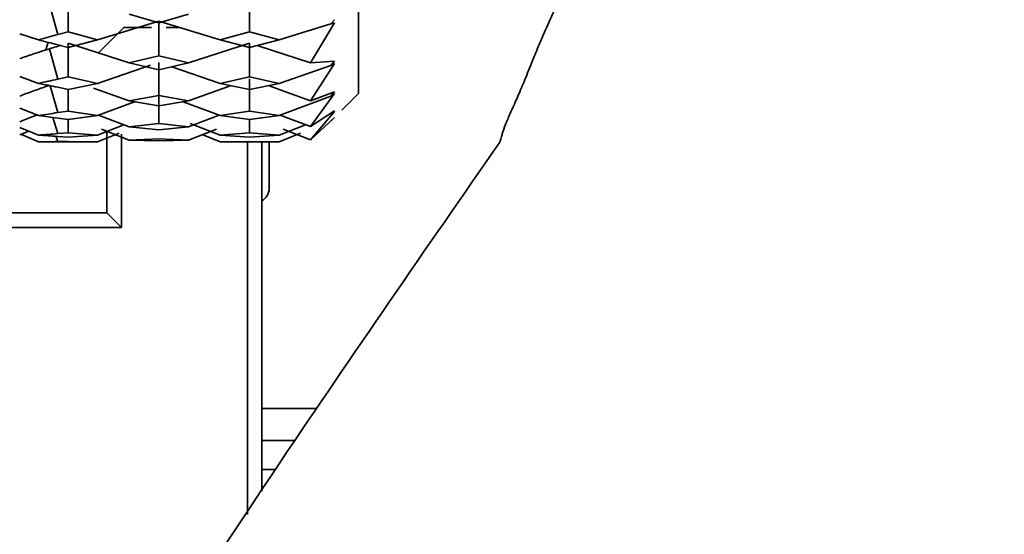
# Model space of a CAD drawing. Header units: millimetres. Extents: x -7686 to -856, y -458 to 6140.
# Tile 31 of 102: x -5994 to -5974, y 3473 to 3484. Entities that reach past the tile are written whole.
import ezdxf

# ---------------------------------------------------------------- set-up
doc = ezdxf.new("R2010")
doc.units = ezdxf.units.MM
doc.header["$LTSCALE"] = 5
doc.header["$PDSIZE"] = -1
doc.dimstyles.new('本体 安装', dxfattribs={"dimtxt": 24, "dimasz": 12, "dimexe": 7, "dimexo": 0.625, "dimtad": 1, "dimtoh": 1, "dimtxsty": 'Standard', "dimcen": 2.5, "dimclrd": 1, "dimclre": 1, "dimclrt": 4, "dimadec": 0, "dimazin": 0, "dimtfac": 1, "dimtmove": 0, "dimatfit": 3, "dimfxl": 1, "dimarcsym": 0})

# ---------------------------------------------------------------- blocks, each defined once
blk = doc.blocks.new('*D78')
at = {"color": 1, "linetype": 'ByBlock', "lineweight": -2, "transparency": 16777216}
for p, q in [((-5843.335, 3598.258), (-6087.363, 3598.258)), ((-6080.363, 3586.258), (-6080.363, 3220.258)), ((-5831.336, 3208.258), (-6087.363, 3208.258))]:
    blk.add_line(p, q, dxfattribs=at)
at = {"color": 1, "linetype": 'ByBlock', "transparency": 16777216}
for points in [[(-6082.363, 3586.258), (-6078.363, 3586.258), (-6080.363, 3598.258)], [(-6082.363, 3220.258), (-6078.363, 3220.258), (-6080.363, 3208.258)]]:
    blk.add_solid(points, dxfattribs=at)
at = {"layer": 'Defpoints', "color": 0, "linetype": 'ByBlock', "transparency": 16777216}
for p in [(-5842.71, 3598.258), (-6080.363, 3208.258), (-5830.711, 3208.258)]:
    blk.add_point(p, dxfattribs=at)
at = {"color": 4, "linetype": 'ByBlock', "transparency": 16777216, "insert": (-6092.988, 3427.581), "char_height": 24, "attachment_point": 5, "rotation": 90}
blk.add_mtext('390', dxfattribs=at)

msp = doc.modelspace()

# ---------------------------------------------------------------- linework, layer by layer
at = {"linetype": 'Continuous', "lineweight": 35}
for p, q in [((-5993.495, 3483.586), (-5993.495, 3484.303)), ((-5989.745, 3484.303), (-5989.745, 3483.586)), ((-5993.709, 3483.526), (-5993.889, 3484.193)), ((-5991.619, 3483.771), (-5992.23, 3483.949)), ((-5991.619, 3483.771), (-5991.008, 3483.949)), ((-5988.069, 3483.745), (-5987.994, 3483.834)), ((-5992.885, 3483.419), (-5991.619, 3483.802)), ((-5992.867, 3483.147), (-5992.342, 3483.672)), ((-5992.342, 3483.672), (-5991.769, 3483.672)), ((-5991.619, 3483.09), (-5991.619, 3483.802)), ((-5990.354, 3483.419), (-5991.619, 3483.801)), ((-5991.468, 3483.672), (-5991.192, 3483.672)), ((-5988.069, 3483.745), (-5989.134, 3483.418)), ((-5988.49, 3482.944), (-5987.994, 3483.77)), ((-5987.994, 3483.77), (-5988.069, 3483.745)), ((-5994.494, 3483.543), (-5994.104, 3483.419)), ((-5993.709, 3483.526), (-5993.495, 3483.586)), ((-5992.885, 3483.419), (-5993.495, 3483.586)), ((-5993.495, 3483.257), (-5992.885, 3483.419)), ((-5989.745, 3483.586), (-5990.354, 3483.419)), ((-5990.354, 3483.419), (-5989.745, 3483.257)), ((-5989.745, 3483.586), (-5989.134, 3483.419)), ((-5989.134, 3483.419), (-5989.745, 3483.257)), ((-5993.952, 3483.209), (-5993.909, 3483.367)), ((-5993.709, 3482.603), (-5993.881, 3483.231)), ((-5993.709, 3483.313), (-5993.495, 3483.257)), ((-5992.23, 3482.941), (-5993.495, 3483.35)), ((-5993.495, 3482.65), (-5993.495, 3483.35)), ((-5991.008, 3482.941), (-5989.745, 3483.35)), ((-5989.745, 3483.35), (-5989.745, 3482.65)), ((-5988.49, 3482.945), (-5989.57, 3483.294)), ((-5992.23, 3482.941), (-5991.619, 3483.09)), ((-5991.619, 3483.09), (-5991.008, 3482.941)), ((-5992.885, 3482.519), (-5991.794, 3482.892)), ((-5991.619, 3482.797), (-5992.23, 3482.941)), ((-5991.619, 3482.268), (-5991.619, 3482.952)), ((-5991.619, 3482.797), (-5991.008, 3482.941)), ((-5990.354, 3482.519), (-5991.351, 3482.86)), ((-5988.069, 3482.887), (-5989.134, 3482.518)), ((-5987.994, 3482.977), (-5988.49, 3482.945)), ((-5988.49, 3482.16), (-5987.994, 3482.927)), ((-5988.069, 3482.887), (-5987.994, 3482.977)), ((-5987.994, 3482.927), (-5988.069, 3482.887)), ((-5994.494, 3482.659), (-5994.104, 3482.519)), ((-5993.709, 3482.603), (-5993.495, 3482.65)), ((-5992.885, 3482.519), (-5993.495, 3482.65)), ((-5989.745, 3482.65), (-5990.354, 3482.519)), ((-5989.745, 3482.65), (-5989.134, 3482.519)), ((-5989.745, 3482.609), (-5989.745, 3481.947)), ((-5993.952, 3482.453), (-5993.943, 3482.485)), ((-5993.89, 3482.475), (-5993.952, 3482.453)), ((-5993.709, 3481.914), (-5993.868, 3482.47)), ((-5993.709, 3482.437), (-5993.495, 3482.394)), ((-5993.495, 3482.394), (-5992.885, 3482.519)), ((-5993.495, 3481.947), (-5993.495, 3482.394)), ((-5992.23, 3482.156), (-5992.973, 3482.422)), ((-5991.008, 3482.157), (-5990.127, 3482.472)), ((-5990.354, 3482.519), (-5989.745, 3482.394)), ((-5989.134, 3482.519), (-5989.745, 3482.394)), ((-5988.49, 3482.161), (-5989.342, 3482.465)), ((-5992.23, 3482.156), (-5991.619, 3482.268)), ((-5991.619, 3481.689), (-5991.619, 3482.326)), ((-5991.619, 3482.268), (-5991.008, 3482.156)), ((-5988.069, 3482.256), (-5989.134, 3481.855)), ((-5987.994, 3482.343), (-5988.49, 3482.161)), ((-5988.49, 3481.624), (-5987.994, 3482.309)), ((-5988.069, 3482.256), (-5987.994, 3482.343)), ((-5987.994, 3482.309), (-5988.069, 3482.256)), ((-5987.84, 3481.967), (-5987.493, 3482.314)), ((-5994.494, 3482.008), (-5994.104, 3481.856)), ((-5992.885, 3481.856), (-5992.124, 3482.138)), ((-5991.619, 3482.052), (-5992.23, 3482.156)), ((-5991.619, 3482.052), (-5991.008, 3482.156)), ((-5990.354, 3481.856), (-5991.115, 3482.138)), ((-5993.709, 3481.48), (-5993.812, 3481.815)), ((-5993.709, 3481.914), (-5993.495, 3481.947)), ((-5993.709, 3481.801), (-5993.495, 3481.772)), ((-5992.885, 3481.856), (-5993.495, 3481.947)), ((-5993.495, 3481.772), (-5992.885, 3481.856)), ((-5993.495, 3481.498), (-5993.495, 3481.772)), ((-5992.23, 3481.62), (-5992.867, 3481.863)), ((-5991.008, 3481.62), (-5990.373, 3481.863)), ((-5989.745, 3481.947), (-5990.354, 3481.856)), ((-5990.354, 3481.856), (-5989.745, 3481.772)), ((-5989.745, 3481.947), (-5989.134, 3481.856)), ((-5989.134, 3481.856), (-5989.745, 3481.772)), ((-5989.745, 3481.772), (-5989.745, 3481.498)), ((-5988.49, 3481.624), (-5989.115, 3481.863)), ((-5987.994, 3481.951), (-5988.49, 3481.624)), ((-5988.49, 3481.352), (-5987.994, 3481.934)), ((-5988.49, 3481.352), (-5987.994, 3481.813)), ((-5987.994, 3481.813), (-5988.49, 3481.352)), ((-5988.069, 3481.869), (-5987.994, 3481.951)), ((-5987.994, 3481.934), (-5988.069, 3481.869)), ((-5987.994, 3481.813), (-5988.069, 3481.739)), ((-5988.069, 3481.739), (-5987.994, 3481.813)), ((-5994.494, 3481.61), (-5994.104, 3481.45)), ((-5992.341, 3481.662), (-5992.885, 3481.45)), ((-5992.23, 3481.347), (-5992.806, 3481.574)), ((-5992.23, 3481.62), (-5991.619, 3481.69)), ((-5991.619, 3481.557), (-5992.23, 3481.62)), ((-5991.619, 3481.69), (-5991.008, 3481.62)), ((-5991.619, 3481.557), (-5991.008, 3481.62)), ((-5991.008, 3481.348), (-5990.433, 3481.574)), ((-5990.354, 3481.45), (-5990.971, 3481.69)), ((-5988.592, 3481.663), (-5989.134, 3481.449)), ((-5988.49, 3481.352), (-5989.055, 3481.574)), ((-5994.307, 3481.533), (-5994.494, 3481.457)), ((-5994.472, 3481.466), (-5994.104, 3481.313)), ((-5993.709, 3481.315), (-5993.748, 3481.425)), ((-5993.709, 3481.48), (-5993.495, 3481.498)), ((-5993.709, 3481.423), (-5993.495, 3481.409)), ((-5992.885, 3481.45), (-5993.495, 3481.498)), ((-5993.495, 3481.409), (-5992.885, 3481.45)), ((-5992.885, 3481.313), (-5992.44, 3481.489)), ((-5992.692, 3481.529), (-5992.692, 3479.842)), ((-5992.392, 3479.542), (-5992.392, 3481.467)), ((-5992.23, 3481.347), (-5991.619, 3481.373)), ((-5991.619, 3481.373), (-5991.008, 3481.347)), ((-5990.354, 3481.313), (-5990.725, 3481.459)), ((-5989.745, 3481.498), (-5990.354, 3481.45)), ((-5990.354, 3481.45), (-5989.745, 3481.409)), ((-5989.745, 3481.498), (-5989.134, 3481.45)), ((-5989.134, 3481.45), (-5989.745, 3481.409)), ((-5989.134, 3481.313), (-5988.695, 3481.488)), ((-5994.104, 3481.313), (-5992.882, 3481.313)), ((-5993.709, 3481.315), (-5993.495, 3481.317)), ((-5992.885, 3481.313), (-5993.495, 3481.317)), ((-5991.619, 3481.329), (-5992.23, 3481.347)), ((-5992.23, 3481.347), (-5991.619, 3481.329)), ((-5991.619, 3481.329), (-5991.008, 3481.347)), ((-5991.619, 3481.329), (-5991.008, 3481.347)), ((-5990.357, 3481.313), (-5989.132, 3481.313)), ((-5989.745, 3481.317), (-5990.354, 3481.313)), ((-5989.792, 3481.313), (-5989.792, 3473.613)), ((-5989.745, 3481.317), (-5989.134, 3481.313)), ((-5989.492, 3474.092), (-5989.492, 3481.313)), ((-5989.342, 3481.313), (-5989.342, 3480.351)), ((-5992.692, 3479.842), (-6011.992, 3479.842)), ((-5992.692, 3479.842), (-5992.392, 3479.542)), ((-6011.992, 3479.542), (-5992.392, 3479.542)), ((-5988.354, 3475.802), (-5989.492, 3475.802)), ((-5988.809, 3475.139), (-5989.492, 3475.139)), ((-5989.492, 3474.539), (-5989.211, 3474.539))]:
    msp.add_line(p, q, dxfattribs=at)
at = {"color": 4, "linetype": 'ByBlock'}
msp.add_arc((-5842.71, 3598.258), 872.295, 310, 170, dxfattribs=at)
at = {"linetype": 'Continuous', "lineweight": 35}
msp.add_arc((-5989.642, 3480.351), 0.3, 300, 0, dxfattribs=at)
for points, knots in [([(-5966.59, 3522.371), (-5966.653, 3522.189), (-5966.778, 3521.828), (-5966.967, 3521.288), (-5967.19, 3520.659), (-5967.453, 3519.924), (-5967.862, 3518.794), (-5968.395, 3517.354), (-5969.274, 3515.041), (-5970.421, 3512.142), (-5971.827, 3508.759), (-5973.251, 3505.467), (-5974.656, 3502.32), (-5976.041, 3499.298), (-5977.413, 3496.385), (-5978.738, 3493.643), (-5979.805, 3491.487), (-5980.596, 3489.896), (-5981.381, 3488.316), (-5982.26, 3486.533), (-5982.935, 3485.13), (-5983.332, 3484.288), (-5983.553, 3483.809), (-5983.704, 3483.469), (-5983.802, 3483.239), (-5983.866, 3483.076), (-5983.904, 3482.98), (-5983.923, 3482.933)], [0, 0, 0, 0, 0.009617, 0.0191331, 0.0285515, 0.0429042, 0.0580347, 0.0884006, 0.1194342, 0.1817359, 0.245319, 0.3069734, 0.3695455, 0.4307404, 0.4915613, 0.5552752, 0.6151308, 0.6478934, 0.6798696, 0.7468745, 0.8149575, 0.8480479, 0.8815637, 0.9134153, 0.9438877, 0.9725949, 1, 1, 1, 1]), ([(-5994.104, 3483.419), (-5994.038, 3483.437), (-5993.907, 3483.472), (-5993.775, 3483.508), (-5993.709, 3483.526)], [0, 0, 0, 0, 0.4999968, 1, 1, 1, 1]), ([(-5993.709, 3483.313), (-5993.775, 3483.331), (-5993.907, 3483.366), (-5994.038, 3483.401), (-5994.104, 3483.419)], [0, 0, 0, 0, 0.499997, 1, 1, 1, 1]), ([(-5993.952, 3483.209), (-5994.043, 3483.18), (-5994.224, 3483.122), (-5994.404, 3483.061), (-5994.494, 3483.031)], [0, 0, 0, 0, 0.499973, 1, 1, 1, 1]), ([(-5993.659, 3483.3), (-5993.661, 3483.3), (-5993.711, 3483.284), (-5993.809, 3483.254), (-5993.904, 3483.224), (-5993.952, 3483.209)], [0, 0, 0, 0, 0.021854, 0.51092, 1, 1, 1, 1]), ([(-5983.923, 3482.933), (-5983.949, 3482.866), (-5984.002, 3482.736), (-5984.077, 3482.553), (-5984.168, 3482.337), (-5984.267, 3482.109), (-5984.38, 3481.861), (-5984.473, 3481.651), (-5984.515, 3481.516), (-5984.542, 3481.422), (-5984.557, 3481.368), (-5984.568, 3481.332), (-5984.575, 3481.311), (-5984.576, 3481.308), (-5984.577, 3481.306)], [0, 0, 0, 0, 0.0823755, 0.1597172, 0.2319839, 0.3651017, 0.4690342, 0.5955514, 0.7295375, 0.7978273, 0.8643884, 0.9138967, 0.9591004, 1, 1, 1, 1]), ([(-5994.104, 3482.519), (-5994.038, 3482.533), (-5993.907, 3482.56), (-5993.775, 3482.589), (-5993.709, 3482.603)], [0, 0, 0, 0, 0.499997, 1, 1, 1, 1]), ([(-5993.952, 3482.453), (-5994.043, 3482.421), (-5994.224, 3482.357), (-5994.404, 3482.29), (-5994.494, 3482.256)], [0, 0, 0, 0, 0.499973, 1, 1, 1, 1]), ([(-5993.709, 3482.437), (-5993.775, 3482.451), (-5993.907, 3482.478), (-5994.038, 3482.505), (-5994.104, 3482.519)], [0, 0, 0, 0, 0.4999968, 1, 1, 1, 1]), ([(-5994.133, 3481.867), (-5994.163, 3481.856), (-5994.284, 3481.81), (-5994.404, 3481.762), (-5994.494, 3481.726)], [0, 0, 0, 0, 0.251105, 1, 1, 1, 1]), ([(-5994.104, 3481.856), (-5994.038, 3481.865), (-5993.907, 3481.884), (-5993.775, 3481.904), (-5993.709, 3481.914)], [0, 0, 0, 0, 0.4999968, 1, 1, 1, 1]), ([(-5993.709, 3481.801), (-5993.775, 3481.81), (-5993.907, 3481.828), (-5994.038, 3481.847), (-5994.104, 3481.856)], [0, 0, 0, 0, 0.499997, 1, 1, 1, 1]), ([(-5994.104, 3481.45), (-5994.038, 3481.455), (-5993.907, 3481.464), (-5993.775, 3481.475), (-5993.709, 3481.48)], [0, 0, 0, 0, 0.499997, 1, 1, 1, 1]), ([(-5993.709, 3481.423), (-5993.775, 3481.427), (-5993.907, 3481.436), (-5994.038, 3481.445), (-5994.104, 3481.45)], [0, 0, 0, 0, 0.499997, 1, 1, 1, 1]), ([(-5984.577, 3481.306), (-5986.098, 3479.113), (-5989.732, 3473.871), (-5993.345, 3468.258), (-5995.3, 3464.772), (-5995.441, 3464.522)], [0, 0, 0, 0, 0.400443, 0.956911, 1, 1, 1, 1]), ([(-5994.104, 3481.313), (-5994.038, 3481.313), (-5993.907, 3481.313), (-5993.775, 3481.314), (-5993.709, 3481.315)], [0, 0, 0, 0, 0.499997, 1, 1, 1, 1])]:
    msp.add_open_spline(points, degree=3, knots=knots, dxfattribs=at)
msp.add_open_spline([(-5987.494, 3482.313), (-5987.494, 3482.433), (-5987.494, 3482.674), (-5987.494, 3484.524), (-5987.494, 3487.168), (-5987.494, 3490.313), (-5987.494, 3493.458), (-5987.494, 3496.102), (-5987.494, 3497.952), (-5987.494, 3498.193), (-5987.494, 3498.313)], degree=3, dxfattribs=at)

# ---------------------------------------------------------------- dimensions: what is measured, and where the dimension line sits
at = {"color": 4, "linetype": 'ByBlock'}
dim = msp.add_linear_dim(base=(-6080.363, 3208.258), p1=(-5842.71, 3598.258), p2=(-5830.711, 3208.258), angle=90, dimstyle='本体 安装', dxfattribs=at)
dim.commit()
dim.dimension.update_dxf_attribs({"geometry": '*D78', "text_midpoint": (-6080.363, 3427.581), "dimtype": 160})

doc.saveas('drawing.dxf')
